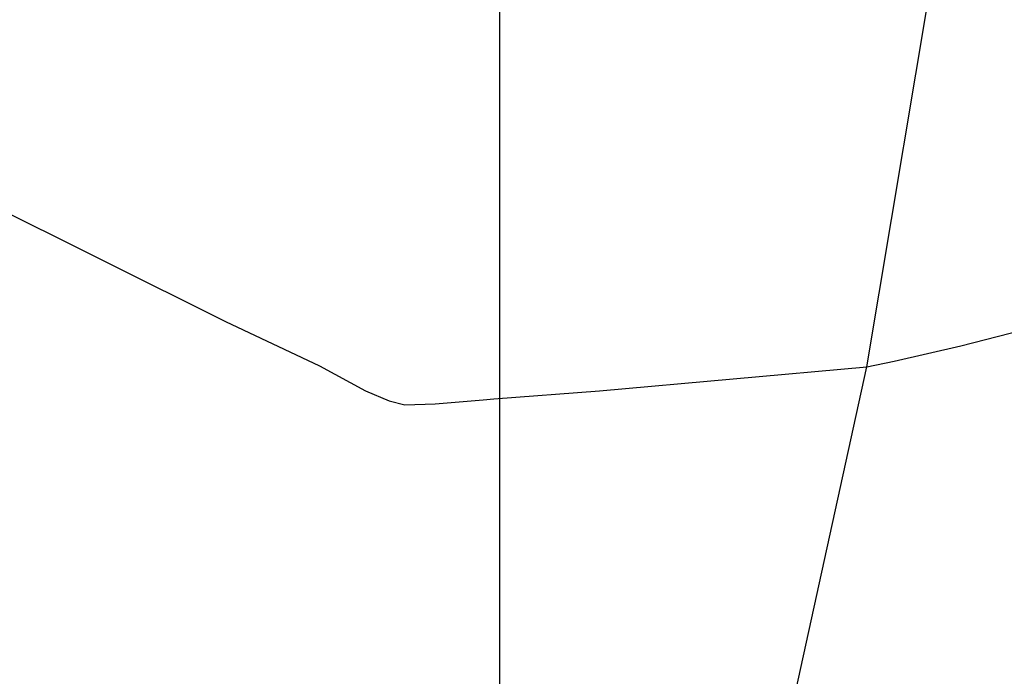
# Model space of a CAD drawing. Header units: feet. Extents: x 92 to 141.3, y -5 to 23.6.
# Tile 109 of 256: x 115.921 to 116.379, y 8.061 to 8.367. Entities that reach past the tile are written whole.
import ezdxf

# ---------------------------------------------------------------- set-up
doc = ezdxf.new("R2010")
doc.units = ezdxf.units.FT
doc.header["$MEASUREMENT"] = 0
doc.layers.add('0_Mview', color=7, linetype='Continuous', plot=False)
doc.layers.add('CUY - Design$0$GM_X_State_Route', color=1, linetype='Continuous', lineweight=30)

msp = doc.modelspace()

# ---------------------------------------------------------------- linework, layer by layer
at = {"layer": '0_Mview', "color": 2}
msp.add_lwpolyline([(116.14472, 9.31927), (123.13925, 9.31927), (123.13925, 3.19852), (116.14472, 3.19852)], close=True, dxfattribs=at)
at = {"layer": 'CUY - Design$0$GM_X_State_Route', "flags": 128}
for points in [[(116.3154, 8.2051), (116.38399, 8.61463), (116.41724, 8.81018), (116.45498, 9.02119), (116.47929, 9.14857), (116.48121, 9.16716), (116.48437, 9.20023), (116.48399, 9.26542), (116.48207, 9.34952), (116.47939, 9.37214), (116.47172, 9.39553), (116.4583, 9.42046), (116.43645, 9.44961), (116.4124, 9.47363), (116.38154, 9.49856), (116.36127, 9.51147)], [(116.3154, 8.2051), (116.32825, 8.20764), (116.35917, 8.21487), (116.79225, 8.32608), (116.93112, 8.36044), (117.17656, 8.42366)], [(115.90333, 8.28285), (116.01722, 8.22608), (116.06098, 8.20546), (116.08232, 8.19389), (116.09335, 8.18919), (116.10059, 8.18738), (116.11468, 8.18792), (116.13711, 8.18973), (116.14208, 8.19011)], [(115.99485, 6.99968), (115.99938, 7.00965), (116.01526, 7.04461), (116.07854, 7.16313), (116.09872, 7.21176), (116.10835, 7.24846), (116.25404, 7.92482), (116.3154, 8.2051)], [(116.14208, 8.19011), (116.19118, 8.19389), (116.3154, 8.2051)]]:
    msp.add_lwpolyline(points, dxfattribs=at)

doc.saveas('drawing.dxf')
